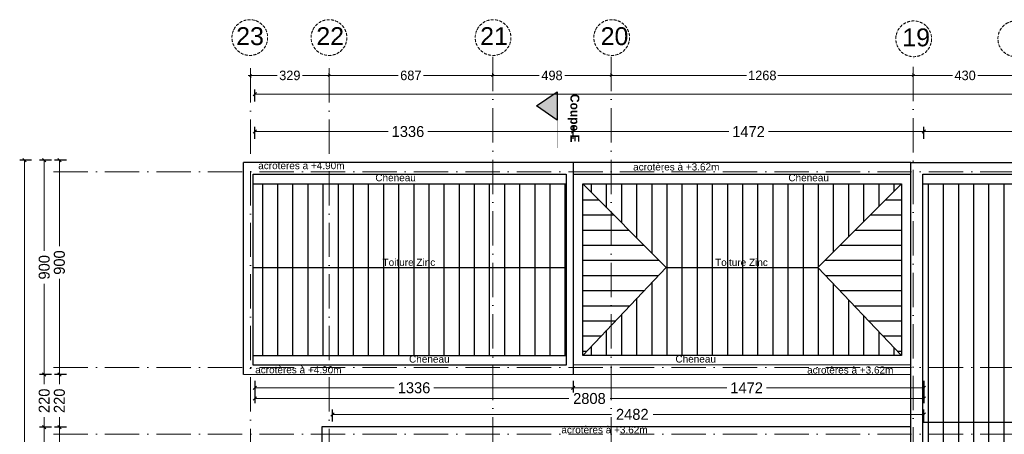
# Model space of a CAD drawing. Header units: centimetres. Extents: x 100159 to 225226, y -81380 to -23241.
# Tile 6 of 139: x 195640 to 199772, y -73310 to -71571. Entities that reach past the tile are written whole.
import ezdxf

# ---------------------------------------------------------------- set-up
doc = ezdxf.new("R2010")
doc.units = ezdxf.units.CM
doc.linetypes.add('ACAD_ISO04W100', pattern=[30, 24, -3, 0, -3])
doc.linetypes.add('ACAD_ISO10W100', pattern=[18, 12, -3, 0, -3])
doc.layers.get('0').update_dxf_attribs({"lineweight": 5})
for name, color, linetype in [('32', 5, 'Continuous'), ('45', 8, 'Continuous'), ('DDL-TRAIT  COUPE', 1, 'ACAD_ISO04W100'), ('DDL-TRAIT FIN', 8, 'Continuous')]:
    doc.layers.add(name, color=color, linetype=linetype)
for name, color, linetype, lineweight in [('DDL-HAB-COTES', 161, 'Continuous', 9), ('DDL-TEXTE', 7, 'Continuous', 9), ('DDL-TRAIT AXES', 1, 'ACAD_ISO10W100', 5)]:
    doc.layers.add(name, color=color, linetype=linetype, lineweight=lineweight)
doc.layers.add('DDL-SHON', color=7, linetype='Continuous', true_color=0x00e000, plot=False)
doc.styles.add('Century Gothic', font='GOTHIC.TTF')
doc.styles.get("Standard").update_dxf_attribs({"font": 'arial.ttf'})
doc.dimstyles.new('C100 cm', dxfattribs={"dimscale": 100, "dimtxt": 0.2, "dimasz": 0.085, "dimexe": 0.1, "dimexo": 0.0625, "dimgap": 0.09, "dimtad": 0, "dimdec": 0, "dimzin": 0, "dimdsep": 46, "dimtxsty": 'Century Gothic', "dimblk": 'OBLIQUE', "dimcen": 0.09, "dimdle": 0.1, "dimclrd": 256, "dimclrt": 256, "dimadec": 0, "dimazin": 0, "dimtfac": 1, "dimtdec": 0, "dimtofl": 0, "dimtmove": 2, "dimatfit": 2, "dimfxl": 0.15, "dimfxlon": 1, "dimtolj": 1, "dimtzin": 0, "dimlwd": -1, "dimarcsym": 0})
doc.dimstyles.new('C200 cm', dxfattribs={"dimscale": 200, "dimtxt": 0.23, "dimasz": 0.07, "dimexe": 0.1, "dimexo": 0.0625, "dimgap": 0.09, "dimtad": 2, "dimdec": 0, "dimzin": 0, "dimdsep": 46, "dimtxsty": 'Century Gothic', "dimblk": 'OBLIQUE', "dimcen": 0.09, "dimclrd": 256, "dimclrt": 256, "dimadec": 0, "dimazin": 0, "dimtfac": 1, "dimtdec": 0, "dimtofl": 0, "dimtmove": 2, "dimatfit": 2, "dimfxl": 0.15, "dimfxlon": 1, "dimtolj": 1, "dimtzin": 0, "dimlwd": -1, "dimarcsym": 0})
pattern_1 = [(90, (3983.58, 0), (-63.5, 1e-14), [])]
pattern_2 = [(180, (3983.58, 0), (-1e-14, -63.5), [])]

# ---------------------------------------------------------------- blocks, each defined once
blk = doc.blocks.new('_Oblique')
at = {"color": 0, "linetype": 'ByBlock', "lineweight": -2}
blk.add_line((-0.5, -0.5), (0.5, 0.5), dxfattribs=at)
blk = doc.blocks.new('*D284')
at = {"layer": 'DDL-HAB-COTES', "color": 0, "lineweight": -2, "transparency": 16777216}
for p, q in [((313698.3, -181223.6), (313698.3, -181173.6)), ((315034, -181223.6), (315034, -181173.6))]:
    blk.add_line(p, q, dxfattribs=at)
at = {"layer": 'DDL-HAB-COTES', "transparency": 16777216}
for p, q in [((313698.3, -181193.6), (314257.5, -181193.6)), ((315034, -181193.6), (314423.6, -181193.6))]:
    blk.add_line(p, q, dxfattribs=at)
at = {"layer": 'Defpoints', "color": 0, "transparency": 16777216}
for p in [(315034, -181193.6), (313698.3, -181313.1), (315034, -181343.1)]:
    blk.add_point(p, dxfattribs=at)
at = {"layer": 'DDL-HAB-COTES', "transparency": 16777216, "xscale": 14, "yscale": 14, "zscale": 14, "rotation": 180}
blk.add_blockref('_Oblique', (313698.3, -181193.6), dxfattribs=at)
at = {"layer": 'DDL-HAB-COTES', "transparency": 16777216, "xscale": 14, "yscale": 14, "zscale": 14}
blk.add_blockref('_Oblique', (315034, -181193.6), dxfattribs=at)
at = {"layer": 'DDL-HAB-COTES', "lineweight": -3, "transparency": 16777216, "insert": (314340.6, -181193.6), "char_height": 46, "attachment_point": 5, "style": 'Century Gothic'}
blk.add_mtext('\\A1;1336', dxfattribs=at)
blk = doc.blocks.new('*D285')
at = {"layer": 'DDL-HAB-COTES', "color": 0, "lineweight": -2, "transparency": 16777216}
for p, q in [((315034, -181223.6), (315034, -181173.6)), ((316506.1, -181223.6), (316506.1, -181173.6))]:
    blk.add_line(p, q, dxfattribs=at)
at = {"layer": 'DDL-HAB-COTES', "transparency": 16777216}
for p, q in [((315034, -181193.6), (315686.8, -181193.6)), ((316506.1, -181193.6), (315853.3, -181193.6))]:
    blk.add_line(p, q, dxfattribs=at)
at = {"layer": 'Defpoints', "color": 0, "transparency": 16777216}
for p in [(316506.1, -181193.6), (316506.1, -181313.1), (315034, -181343.1)]:
    blk.add_point(p, dxfattribs=at)
at = {"layer": 'DDL-HAB-COTES', "transparency": 16777216, "xscale": 14, "yscale": 14, "zscale": 14, "rotation": 180}
blk.add_blockref('_Oblique', (315034, -181193.6), dxfattribs=at)
at = {"layer": 'DDL-HAB-COTES', "transparency": 16777216, "xscale": 14, "yscale": 14, "zscale": 14}
blk.add_blockref('_Oblique', (316506.1, -181193.6), dxfattribs=at)
at = {"layer": 'DDL-HAB-COTES', "lineweight": -3, "transparency": 16777216, "insert": (315770, -181193.6), "char_height": 46, "attachment_point": 5, "style": 'Century Gothic'}
blk.add_mtext('\\A1;1472', dxfattribs=at)
blk = doc.blocks.new('*D286')
at = {"layer": 'DDL-HAB-COTES', "color": 0, "lineweight": -2, "transparency": 16777216}
for p, q in [((316506.1, -181223.6), (316506.1, -181173.6)), ((321249.8, -181223.6), (321249.8, -181173.6))]:
    blk.add_line(p, q, dxfattribs=at)
at = {"layer": 'DDL-HAB-COTES', "transparency": 16777216}
for p, q in [((316506.1, -181193.6), (318790.6, -181193.6)), ((321249.8, -181193.6), (318965.2, -181193.6))]:
    blk.add_line(p, q, dxfattribs=at)
at = {"layer": 'Defpoints', "color": 0, "transparency": 16777216}
for p in [(321249.8, -181193.6), (316506.1, -181313.1), (321249.8, -181313.1)]:
    blk.add_point(p, dxfattribs=at)
at = {"layer": 'DDL-HAB-COTES', "transparency": 16777216, "xscale": 14, "yscale": 14, "zscale": 14, "rotation": 180}
blk.add_blockref('_Oblique', (316506.1, -181193.6), dxfattribs=at)
at = {"layer": 'DDL-HAB-COTES', "transparency": 16777216, "xscale": 14, "yscale": 14, "zscale": 14}
blk.add_blockref('_Oblique', (321249.8, -181193.6), dxfattribs=at)
at = {"layer": 'DDL-HAB-COTES', "lineweight": -3, "transparency": 16777216, "insert": (318877.9, -181193.6), "char_height": 46, "attachment_point": 5, "style": 'Century Gothic'}
blk.add_mtext('\\A1;4744', dxfattribs=at)
blk = doc.blocks.new('*D288')
at = {"layer": 'DDL-HAB-COTES', "color": 0, "lineweight": -2, "transparency": 16777216}
for p, q in [((313698.3, -181067.1), (313698.3, -181017.1)), ((324916.9, -181067.1), (324916.9, -181017.1))]:
    blk.add_line(p, q, dxfattribs=at)
at = {"layer": 'DDL-HAB-COTES', "transparency": 16777216}
for p, q in [((313698.3, -181037.1), (318773.3, -181037.1)), ((324916.9, -181037.1), (318973.6, -181037.1))]:
    blk.add_line(p, q, dxfattribs=at)
at = {"layer": 'Defpoints', "color": 0, "transparency": 16777216}
for p in [(324916.9, -181037.1), (313698.3, -181313.1), (324916.9, -181313.1)]:
    blk.add_point(p, dxfattribs=at)
at = {"layer": 'DDL-HAB-COTES', "transparency": 16777216, "xscale": 14, "yscale": 14, "zscale": 14, "rotation": 180}
blk.add_blockref('_Oblique', (313698.3, -181037.1), dxfattribs=at)
at = {"layer": 'DDL-HAB-COTES', "transparency": 16777216, "xscale": 14, "yscale": 14, "zscale": 14}
blk.add_blockref('_Oblique', (324916.9, -181037.1), dxfattribs=at)
at = {"layer": 'DDL-HAB-COTES', "lineweight": -3, "transparency": 16777216, "insert": (318873.4, -181037.1), "char_height": 46, "attachment_point": 5, "style": 'Century Gothic'}
blk.add_mtext('\\A1;11219', dxfattribs=at)
blk = doc.blocks.new('*D294')
at = {"layer": 'DDL-HAB-COTES', "color": 0, "lineweight": -2, "transparency": 16777216}
for p, q in [((312907.7, -181313.1), (312857.7, -181313.1)), ((312907.7, -182213), (312857.7, -182213))]:
    blk.add_line(p, q, dxfattribs=at)
at = {"layer": 'DDL-HAB-COTES', "transparency": 16777216}
for p, q in [((312877.7, -181313.1), (312877.7, -181674.3)), ((312877.7, -182213), (312877.7, -181811.6))]:
    blk.add_line(p, q, dxfattribs=at)
at = {"layer": 'Defpoints', "color": 0, "transparency": 16777216}
for p in [(313172.8, -181313.1), (312877.7, -182213), (313172.8, -182213)]:
    blk.add_point(p, dxfattribs=at)
at = {"layer": 'DDL-HAB-COTES', "transparency": 16777216, "xscale": 14, "yscale": 14, "zscale": 14}
for p, rotation in [((312877.7, -181313.1), 90), ((312877.7, -182213), 270)]:
    blk.add_blockref('_Oblique', p, dxfattribs=dict(at, rotation=rotation))
at = {"layer": 'DDL-HAB-COTES', "lineweight": -3, "transparency": 16777216, "insert": (312877.7, -181743), "char_height": 46, "attachment_point": 5, "rotation": 90, "style": 'Century Gothic'}
blk.add_mtext('\\A1;900', dxfattribs=at)
blk = doc.blocks.new('*D295')
at = {"layer": 'DDL-HAB-COTES', "color": 0, "lineweight": -2, "transparency": 16777216}
for p, q in [((312907.7, -182213), (312857.7, -182213)), ((312907.7, -182433.1), (312857.7, -182433.1))]:
    blk.add_line(p, q, dxfattribs=at)
at = {"layer": 'DDL-HAB-COTES', "transparency": 16777216}
for p, q in [((312877.7, -182213), (312877.7, -182253.8)), ((312877.7, -182433.1), (312877.7, -182392.3))]:
    blk.add_line(p, q, dxfattribs=at)
at = {"layer": 'Defpoints', "color": 0, "transparency": 16777216}
for p in [(313172.8, -182213), (312877.7, -182433.1), (313498.7, -182433.1)]:
    blk.add_point(p, dxfattribs=at)
at = {"layer": 'DDL-HAB-COTES', "transparency": 16777216, "xscale": 14, "yscale": 14, "zscale": 14}
for p, rotation in [((312877.7, -182213), 90), ((312877.7, -182433.1), 270)]:
    blk.add_blockref('_Oblique', p, dxfattribs=dict(at, rotation=rotation))
at = {"layer": 'DDL-HAB-COTES', "lineweight": -3, "transparency": 16777216, "insert": (312877.7, -182323.1), "char_height": 46, "attachment_point": 5, "rotation": 90, "style": 'Century Gothic'}
blk.add_mtext('\\A1;220', dxfattribs=at)
blk = doc.blocks.new('*D296')
at = {"layer": 'DDL-HAB-COTES', "color": 0, "lineweight": -2, "transparency": 16777216}
for p, q in [((312907.7, -182433.1), (312857.7, -182433.1)), ((312907.7, -184560.2), (312857.7, -184560.2))]:
    blk.add_line(p, q, dxfattribs=at)
at = {"layer": 'DDL-HAB-COTES', "transparency": 16777216}
for p, q in [((312877.7, -182433.1), (312877.7, -183409.5)), ((312877.7, -184560.2), (312877.7, -183583.8))]:
    blk.add_line(p, q, dxfattribs=at)
at = {"layer": 'Defpoints', "color": 0, "transparency": 16777216}
for p in [(313498.7, -182433.1), (312877.7, -184560.2), (314054.3, -184560.2)]:
    blk.add_point(p, dxfattribs=at)
at = {"layer": 'DDL-HAB-COTES', "transparency": 16777216, "xscale": 14, "yscale": 14, "zscale": 14}
for p, rotation in [((312877.7, -182433.1), 90), ((312877.7, -184560.2), 270)]:
    blk.add_blockref('_Oblique', p, dxfattribs=dict(at, rotation=rotation))
at = {"layer": 'DDL-HAB-COTES', "lineweight": -3, "transparency": 16777216, "insert": (312877.7, -183496.7), "char_height": 46, "attachment_point": 5, "rotation": 90, "style": 'Century Gothic'}
blk.add_mtext('\\A1;2127', dxfattribs=at)
blk = doc.blocks.new('*D299')
at = {"layer": 'DDL-HAB-COTES', "color": 0, "lineweight": -2, "transparency": 16777216}
for p, q in [((312761.1, -181313.1), (312711.1, -181313.1)), ((312761.1, -186853.4), (312711.1, -186853.4))]:
    blk.add_line(p, q, dxfattribs=at)
at = {"layer": 'DDL-HAB-COTES', "transparency": 16777216}
for p, q in [((312731.1, -181313.1), (312731.1, -183744.2)), ((312731.1, -186853.4), (312731.1, -183917.5))]:
    blk.add_line(p, q, dxfattribs=at)
at = {"layer": 'Defpoints', "color": 0, "transparency": 16777216}
for p in [(313831.4, -181313.1), (312731.1, -186853.4), (313831.4, -186853.4)]:
    blk.add_point(p, dxfattribs=at)
at = {"layer": 'DDL-HAB-COTES', "transparency": 16777216, "xscale": 14, "yscale": 14, "zscale": 14}
for p, rotation in [((312731.1, -181313.1), 90), ((312731.1, -186853.4), 270)]:
    blk.add_blockref('_Oblique', p, dxfattribs=dict(at, rotation=rotation))
at = {"layer": 'DDL-HAB-COTES', "lineweight": -3, "transparency": 16777216, "insert": (312731.1, -183830.8), "char_height": 46, "attachment_point": 5, "rotation": 90, "style": 'Century Gothic'}
blk.add_mtext('\\A1;5540', dxfattribs=at)
blk = doc.blocks.new('*D326')
at = {"layer": 'DDL-HAB-COTES', "color": 0, "lineweight": -2, "transparency": 16777216}
for p, q in [((314024.3, -182410.1), (314024.3, -182360.1)), ((316506.1, -182410.1), (316506.1, -182360.1))]:
    blk.add_line(p, q, dxfattribs=at)
at = {"layer": 'DDL-HAB-COTES', "transparency": 16777216}
for p, q in [((314024.3, -182380.1), (315195.2, -182380.1)), ((316506.1, -182380.1), (315369, -182380.1))]:
    blk.add_line(p, q, dxfattribs=at)
at = {"layer": 'Defpoints', "color": 0, "transparency": 16777216}
for p in [(316506.1, -182380.1), (314024.3, -182433.1), (316506.1, -182433.1)]:
    blk.add_point(p, dxfattribs=at)
at = {"layer": 'DDL-HAB-COTES', "transparency": 16777216, "xscale": 14, "yscale": 14, "zscale": 14, "rotation": 180}
blk.add_blockref('_Oblique', (314024.3, -182380.1), dxfattribs=at)
at = {"layer": 'DDL-HAB-COTES', "transparency": 16777216, "xscale": 14, "yscale": 14, "zscale": 14}
blk.add_blockref('_Oblique', (316506.1, -182380.1), dxfattribs=at)
at = {"layer": 'DDL-HAB-COTES', "lineweight": -3, "transparency": 16777216, "insert": (315282.1, -182380.1), "char_height": 46, "attachment_point": 5, "style": 'Century Gothic'}
blk.add_mtext('\\A1;2482', dxfattribs=at)
blk = doc.blocks.new('*D327')
at = {"layer": 'DDL-HAB-COTES', "color": 0, "lineweight": -2, "transparency": 16777216}
for p, q in [((315034, -182238.6), (315034, -182288.6)), ((316506.1, -182238.6), (316506.1, -182288.6))]:
    blk.add_line(p, q, dxfattribs=at)
at = {"layer": 'DDL-HAB-COTES', "transparency": 16777216}
for p, q in [((315034, -182268.6), (315678.6, -182268.6)), ((316506.1, -182268.6), (315845.1, -182268.6))]:
    blk.add_line(p, q, dxfattribs=at)
at = {"layer": 'Defpoints', "color": 0, "transparency": 16777216}
for p in [(315034, -182183.5), (316506.1, -182214.4), (315034, -182268.6)]:
    blk.add_point(p, dxfattribs=at)
at = {"layer": 'DDL-HAB-COTES', "transparency": 16777216, "xscale": 14, "yscale": 14, "zscale": 14, "rotation": 180}
blk.add_blockref('_Oblique', (315034, -182268.6), dxfattribs=at)
at = {"layer": 'DDL-HAB-COTES', "transparency": 16777216, "xscale": 14, "yscale": 14, "zscale": 14}
blk.add_blockref('_Oblique', (316506.1, -182268.6), dxfattribs=at)
at = {"layer": 'DDL-HAB-COTES', "lineweight": -3, "transparency": 16777216, "insert": (315761.8, -182268.6), "char_height": 46, "attachment_point": 5, "style": 'Century Gothic'}
blk.add_mtext('\\A1;1472', dxfattribs=at)
blk = doc.blocks.new('*D328')
at = {"layer": 'DDL-HAB-COTES', "color": 0, "lineweight": -2, "transparency": 16777216}
for p, q in [((313698.3, -182238.6), (313698.3, -182288.6)), ((315034, -182238.6), (315034, -182288.6))]:
    blk.add_line(p, q, dxfattribs=at)
at = {"layer": 'DDL-HAB-COTES', "transparency": 16777216}
for p, q in [((313698.3, -182268.6), (314283.1, -182268.6)), ((315034, -182268.6), (314449.2, -182268.6))]:
    blk.add_line(p, q, dxfattribs=at)
at = {"layer": 'Defpoints', "color": 0, "transparency": 16777216}
for p in [(315034, -182183.5), (313698.3, -182213), (313698.3, -182268.6)]:
    blk.add_point(p, dxfattribs=at)
at = {"layer": 'DDL-HAB-COTES', "transparency": 16777216, "xscale": 14, "yscale": 14, "zscale": 14, "rotation": 180}
blk.add_blockref('_Oblique', (313698.3, -182268.6), dxfattribs=at)
at = {"layer": 'DDL-HAB-COTES', "transparency": 16777216, "xscale": 14, "yscale": 14, "zscale": 14}
blk.add_blockref('_Oblique', (315034, -182268.6), dxfattribs=at)
at = {"layer": 'DDL-HAB-COTES', "lineweight": -3, "transparency": 16777216, "insert": (314366.1, -182268.6), "char_height": 46, "attachment_point": 5, "style": 'Century Gothic'}
blk.add_mtext('\\A1;1336', dxfattribs=at)
blk = doc.blocks.new('*D329')
at = {"layer": 'DDL-HAB-COTES', "color": 0, "lineweight": -2, "transparency": 16777216}
for p, q in [((313698.3, -182283.6), (313698.3, -182333.6)), ((316506.1, -182283.6), (316506.1, -182333.6))]:
    blk.add_line(p, q, dxfattribs=at)
at = {"layer": 'DDL-HAB-COTES', "transparency": 16777216}
for p, q in [((313698.3, -182313.6), (315015.2, -182313.6)), ((316506.1, -182313.6), (315189.1, -182313.6))]:
    blk.add_line(p, q, dxfattribs=at)
at = {"layer": 'Defpoints', "color": 0, "transparency": 16777216}
for p in [(313698.3, -182258.1), (316506.1, -182259.5), (316506.1, -182313.6)]:
    blk.add_point(p, dxfattribs=at)
at = {"layer": 'DDL-HAB-COTES', "transparency": 16777216, "xscale": 14, "yscale": 14, "zscale": 14, "rotation": 180}
blk.add_blockref('_Oblique', (313698.3, -182313.6), dxfattribs=at)
at = {"layer": 'DDL-HAB-COTES', "transparency": 16777216, "xscale": 14, "yscale": 14, "zscale": 14}
blk.add_blockref('_Oblique', (316506.1, -182313.6), dxfattribs=at)
at = {"layer": 'DDL-HAB-COTES', "lineweight": -3, "transparency": 16777216, "insert": (315102.2, -182313.6), "char_height": 46, "attachment_point": 5, "style": 'Century Gothic'}
blk.add_mtext('\\A1;2808', dxfattribs=at)
blk = doc.blocks.new('*D331')
at = {"layer": 'DDL-HAB-COTES', "color": 0, "lineweight": -2, "transparency": 16777216}
for p, q in [((312844.2, -182433.1), (312794.2, -182433.1)), ((312844.2, -184715.5), (312794.2, -184715.5))]:
    blk.add_line(p, q, dxfattribs=at)
at = {"layer": 'DDL-HAB-COTES', "transparency": 16777216}
for p, q in [((312814.2, -182433.1), (312814.2, -183419.4)), ((312814.2, -184715.5), (312814.2, -183593.1))]:
    blk.add_line(p, q, dxfattribs=at)
at = {"layer": 'Defpoints', "color": 0, "transparency": 16777216}
for p in [(312814.2, -182433.1), (314024.3, -182433.1), (314024.3, -184715.5)]:
    blk.add_point(p, dxfattribs=at)
at = {"layer": 'DDL-HAB-COTES', "transparency": 16777216, "xscale": 14, "yscale": 14, "zscale": 14}
for p, rotation in [((312814.2, -182433.1), 90), ((312814.2, -184715.5), 270)]:
    blk.add_blockref('_Oblique', p, dxfattribs=dict(at, rotation=rotation))
at = {"layer": 'DDL-HAB-COTES', "lineweight": -3, "transparency": 16777216, "insert": (312814.2, -183506.2), "char_height": 46, "attachment_point": 5, "rotation": 90, "style": 'Century Gothic'}
blk.add_mtext('\\A1;2282', dxfattribs=at)
blk = doc.blocks.new('*D333')
at = {"layer": 'DDL-HAB-COTES', "color": 0, "lineweight": -2, "transparency": 16777216}
for p, q in [((312844.2, -182213), (312794.2, -182213)), ((312844.2, -182433.1), (312794.2, -182433.1))]:
    blk.add_line(p, q, dxfattribs=at)
at = {"layer": 'DDL-HAB-COTES', "transparency": 16777216}
for p, q in [((312814.2, -182213), (312814.2, -182253.8)), ((312814.2, -182433.1), (312814.2, -182392.3))]:
    blk.add_line(p, q, dxfattribs=at)
at = {"layer": 'Defpoints', "color": 0, "transparency": 16777216}
for p in [(312814.2, -182213), (313698.3, -182213), (314024.3, -182433.1)]:
    blk.add_point(p, dxfattribs=at)
at = {"layer": 'DDL-HAB-COTES', "transparency": 16777216, "xscale": 14, "yscale": 14, "zscale": 14}
for p, rotation in [((312814.2, -182213), 90), ((312814.2, -182433.1), 270)]:
    blk.add_blockref('_Oblique', p, dxfattribs=dict(at, rotation=rotation))
at = {"layer": 'DDL-HAB-COTES', "lineweight": -3, "transparency": 16777216, "insert": (312814.2, -182323.1), "char_height": 46, "attachment_point": 5, "rotation": 90, "style": 'Century Gothic'}
blk.add_mtext('\\A1;220', dxfattribs=at)
blk = doc.blocks.new('*D334')
at = {"layer": 'DDL-HAB-COTES', "color": 0, "lineweight": -2, "transparency": 16777216}
for p, q in [((312844.2, -181313.1), (312794.2, -181313.1)), ((312844.2, -182213), (312794.2, -182213))]:
    blk.add_line(p, q, dxfattribs=at)
at = {"layer": 'DDL-HAB-COTES', "transparency": 16777216}
for p, q in [((312814.2, -181313.1), (312814.2, -181694.4)), ((312814.2, -182213), (312814.2, -181831.7))]:
    blk.add_line(p, q, dxfattribs=at)
at = {"layer": 'Defpoints', "color": 0, "transparency": 16777216}
for p in [(312814.2, -181313.1), (313698.3, -181313.1), (313698.3, -182213)]:
    blk.add_point(p, dxfattribs=at)
at = {"layer": 'DDL-HAB-COTES', "transparency": 16777216, "xscale": 14, "yscale": 14, "zscale": 14}
for p, rotation in [((312814.2, -181313.1), 90), ((312814.2, -182213), 270)]:
    blk.add_blockref('_Oblique', p, dxfattribs=dict(at, rotation=rotation))
at = {"layer": 'DDL-HAB-COTES', "lineweight": -3, "transparency": 16777216, "insert": (312814.2, -181763), "char_height": 46, "attachment_point": 5, "rotation": 90, "style": 'Century Gothic'}
blk.add_mtext('\\A1;900', dxfattribs=at)
blk = doc.blocks.new('*D772')
at = {"layer": 'DDL-HAB-COTES', "linetype": 'Continuous', "transparency": 16777216}
for p, q in [((198112.6, -71804.8), (198690.5, -71804.8)), ((199400.1, -71804.8), (198822.1, -71804.8))]:
    blk.add_line(p, q, dxfattribs=at)
at = {"layer": 'DDL-HAB-COTES', "color": 0, "linetype": 'Continuous', "lineweight": -2, "transparency": 16777216}
for p, q in [((198122.6, -71804.8), (198122.6, -71794.8)), ((199390.1, -71804.8), (199390.1, -71794.8))]:
    blk.add_line(p, q, dxfattribs=at)
at = {"layer": 'Defpoints', "color": 0, "linetype": 'Continuous', "transparency": 16777216}
for p in [(198122.6, -71804.8), (198122.6, -71804.8), (199390.1, -72209.4)]:
    blk.add_point(p, dxfattribs=at)
at = {"layer": 'DDL-HAB-COTES', "linetype": 'Continuous', "transparency": 16777216, "xscale": 8.5, "yscale": 8.5, "zscale": 8.5, "rotation": 180}
blk.add_blockref('_Oblique', (198122.6, -71804.8), dxfattribs=at)
at = {"layer": 'DDL-HAB-COTES', "linetype": 'Continuous', "transparency": 16777216, "xscale": 8.5, "yscale": 8.5, "zscale": 8.5}
blk.add_blockref('_Oblique', (199390.1, -71804.8), dxfattribs=at)
at = {"layer": 'DDL-HAB-COTES', "linetype": 'Continuous', "transparency": 16777216, "insert": (198756.3, -71804.8), "char_height": 40, "attachment_point": 5, "style": 'Century Gothic'}
blk.add_mtext('\\A1;1268', dxfattribs=at)
blk = doc.blocks.new('*D773')
at = {"layer": 'DDL-HAB-COTES', "linetype": 'Continuous', "transparency": 16777216}
for p, q in [((197614.7, -71804.8), (197820, -71804.8)), ((198132.6, -71804.8), (197927.3, -71804.8))]:
    blk.add_line(p, q, dxfattribs=at)
at = {"layer": 'DDL-HAB-COTES', "color": 0, "linetype": 'Continuous', "lineweight": -2, "transparency": 16777216}
for p, q in [((197624.7, -71804.8), (197624.7, -71794.8)), ((198122.6, -71804.8), (198122.6, -71794.8))]:
    blk.add_line(p, q, dxfattribs=at)
at = {"layer": 'Defpoints', "color": 0, "linetype": 'Continuous', "transparency": 16777216}
for p in [(197624.7, -71804.8), (197624.7, -71804.8), (198122.6, -71804.8)]:
    blk.add_point(p, dxfattribs=at)
at = {"layer": 'DDL-HAB-COTES', "linetype": 'Continuous', "transparency": 16777216, "xscale": 8.5, "yscale": 8.5, "zscale": 8.5, "rotation": 180}
blk.add_blockref('_Oblique', (197624.7, -71804.8), dxfattribs=at)
at = {"layer": 'DDL-HAB-COTES', "linetype": 'Continuous', "transparency": 16777216, "xscale": 8.5, "yscale": 8.5, "zscale": 8.5}
blk.add_blockref('_Oblique', (198122.6, -71804.8), dxfattribs=at)
at = {"layer": 'DDL-HAB-COTES', "linetype": 'Continuous', "transparency": 16777216, "insert": (197873.7, -71804.8), "char_height": 40, "attachment_point": 5, "style": 'Century Gothic'}
blk.add_mtext('\\A1;498', dxfattribs=at)
blk = doc.blocks.new('*D774')
at = {"layer": 'DDL-HAB-COTES', "linetype": 'Continuous', "transparency": 16777216}
for p, q in [((196928, -71804.8), (197228.7, -71804.8)), ((197634.7, -71804.8), (197334, -71804.8))]:
    blk.add_line(p, q, dxfattribs=at)
at = {"layer": 'DDL-HAB-COTES', "color": 0, "linetype": 'Continuous', "lineweight": -2, "transparency": 16777216}
for p, q in [((196938, -71804.8), (196938, -71794.8)), ((197624.7, -71804.8), (197624.7, -71794.8))]:
    blk.add_line(p, q, dxfattribs=at)
at = {"layer": 'Defpoints', "color": 0, "linetype": 'Continuous', "transparency": 16777216}
for p in [(196938, -71804.8), (196938, -71804.8), (197624.7, -71804.8)]:
    blk.add_point(p, dxfattribs=at)
at = {"layer": 'DDL-HAB-COTES', "linetype": 'Continuous', "transparency": 16777216, "xscale": 8.5, "yscale": 8.5, "zscale": 8.5, "rotation": 180}
blk.add_blockref('_Oblique', (196938, -71804.8), dxfattribs=at)
at = {"layer": 'DDL-HAB-COTES', "linetype": 'Continuous', "transparency": 16777216, "xscale": 8.5, "yscale": 8.5, "zscale": 8.5}
blk.add_blockref('_Oblique', (197624.7, -71804.8), dxfattribs=at)
at = {"layer": 'DDL-HAB-COTES', "linetype": 'Continuous', "transparency": 16777216, "insert": (197281.3, -71804.8), "char_height": 40, "attachment_point": 5, "style": 'Century Gothic'}
blk.add_mtext('\\A1;687', dxfattribs=at)
blk = doc.blocks.new('*D775')
at = {"layer": 'DDL-HAB-COTES', "linetype": 'Continuous', "transparency": 16777216}
for p, q in [((196598.9, -71804.8), (196720.9, -71804.8)), ((196948, -71804.8), (196826, -71804.8))]:
    blk.add_line(p, q, dxfattribs=at)
at = {"layer": 'DDL-HAB-COTES', "color": 0, "linetype": 'Continuous', "lineweight": -2, "transparency": 16777216}
for p, q in [((196608.9, -71804.8), (196608.9, -71814.8)), ((196938, -71804.8), (196938, -71794.8))]:
    blk.add_line(p, q, dxfattribs=at)
at = {"layer": 'Defpoints', "color": 0, "linetype": 'Continuous', "transparency": 16777216}
for p in [(196608.9, -71804.8), (196608.9, -71804.8), (196938, -71804.8)]:
    blk.add_point(p, dxfattribs=at)
at = {"layer": 'DDL-HAB-COTES', "linetype": 'Continuous', "transparency": 16777216, "xscale": 8.5, "yscale": 8.5, "zscale": 8.5, "rotation": 180}
blk.add_blockref('_Oblique', (196608.9, -71804.8), dxfattribs=at)
at = {"layer": 'DDL-HAB-COTES', "linetype": 'Continuous', "transparency": 16777216, "xscale": 8.5, "yscale": 8.5, "zscale": 8.5}
blk.add_blockref('_Oblique', (196938, -71804.8), dxfattribs=at)
at = {"layer": 'DDL-HAB-COTES', "linetype": 'Continuous', "transparency": 16777216, "insert": (196773.4, -71804.8), "char_height": 40, "attachment_point": 5, "style": 'Century Gothic'}
blk.add_mtext('\\A1;329', dxfattribs=at)
blk = doc.blocks.new('*D791')
at = {"layer": 'DDL-HAB-COTES', "transparency": 16777216}
for p, q in [((199380.1, -71804.8), (199553.9, -71804.8)), ((199830.1, -71804.8), (199661.2, -71804.8))]:
    blk.add_line(p, q, dxfattribs=at)
at = {"layer": 'DDL-HAB-COTES', "color": 0, "lineweight": -2, "transparency": 16777216}
for p, q in [((199390.1, -71804.8), (199390.1, -71794.8)), ((199820.1, -71804.8), (199820.1, -71794.8))]:
    blk.add_line(p, q, dxfattribs=at)
at = {"layer": 'Defpoints', "color": 0, "transparency": 16777216}
for p in [(199390.1, -71804.8), (199820.1, -71948.7), (199390.1, -72209.4)]:
    blk.add_point(p, dxfattribs=at)
at = {"layer": 'DDL-HAB-COTES', "transparency": 16777216, "xscale": 8.5, "yscale": 8.5, "zscale": 8.5, "rotation": 180}
blk.add_blockref('_Oblique', (199390.1, -71804.8), dxfattribs=at)
at = {"layer": 'DDL-HAB-COTES', "transparency": 16777216, "xscale": 8.5, "yscale": 8.5, "zscale": 8.5}
blk.add_blockref('_Oblique', (199820.1, -71804.8), dxfattribs=at)
at = {"layer": 'DDL-HAB-COTES', "lineweight": -3, "transparency": 16777216, "insert": (199607.5, -71804.8), "char_height": 40, "attachment_point": 5, "style": 'Century Gothic'}
blk.add_mtext('\\A1;430', dxfattribs=at)
blk = doc.blocks.new('plan masse cotation')
at = {"layer": 'DDL-HAB-COTES', "lineweight": -3}
for base, p1, p2, picture, middle in [((324916.9, -181037.1), (313698.3, -181313.1), (324916.9, -181313.1), '*D288', (318873.4, -181037.1)), ((315034, -181193.6), (313698.3, -181313.1), (315034, -181343.1), '*D284', (314340.6, -181193.6)), ((316506.1, -181193.6), (315034, -181343.1), (316506.1, -181313.1), '*D285', (315770, -181193.6)), ((321249.8, -181193.6), (316506.1, -181313.1), (321249.8, -181313.1), '*D286', (318877.9, -181193.6)), ((313698.3, -182268.6), (315034, -182183.5), (313698.3, -182213), '*D328', (314366.1, -182268.6)), ((315034, -182268.6), (316506.1, -182214.4), (315034, -182183.5), '*D327', (315761.8, -182268.6)), ((316506.1, -182313.6), (313698.3, -182258.1), (316506.1, -182259.5), '*D329', (315102.2, -182313.6)), ((316506.1, -182380.1), (314024.3, -182433.1), (316506.1, -182433.1), '*D326', (315282.1, -182380.1))]:
    dim = blk.add_linear_dim(base=base, p1=p1, p2=p2, dimstyle='C200 cm', dxfattribs=at)
    dim.commit()
    dim.dimension.update_dxf_attribs({"geometry": picture, "text_midpoint": middle, "dimtype": 128})
for base, p1, p2, picture, middle in [((312731.1, -186853.4), (313831.4, -181313.1), (313831.4, -186853.4), '*D299', (312731.1, -183830.8)), ((312814.2, -181313.1), (313698.3, -182213), (313698.3, -181313.1), '*D334', (312814.2, -181763)), ((312877.7, -182213), (313172.8, -181313.1), (313172.8, -182213), '*D294', (312877.7, -181743)), ((312814.2, -182213), (314024.3, -182433.1), (313698.3, -182213), '*D333', (312814.2, -182323.1)), ((312877.7, -182433.1), (313172.8, -182213), (313498.7, -182433.1), '*D295', (312877.7, -182323.1)), ((312814.2, -182433.1), (314024.3, -184715.5), (314024.3, -182433.1), '*D331', (312814.2, -183506.2)), ((312877.7, -184560.2), (313498.7, -182433.1), (314054.3, -184560.2), '*D296', (312877.7, -183496.7))]:
    dim = blk.add_linear_dim(base=base, p1=p1, p2=p2, angle=90, dimstyle='C200 cm', dxfattribs=at)
    dim.commit()
    dim.dimension.update_dxf_attribs({"geometry": picture, "text_midpoint": middle, "dimtype": 128})

msp = doc.modelspace()

# ---------------------------------------------------------------- hatches: boundary and pattern name
at = {"layer": 'DDL-TRAIT  COUPE', "ltscale": 30}
h = msp.add_hatch(color=256, dxfattribs=at)
h.dxf.hatch_style = 1
h.paths.add_polyline_path([(197895.8, -71874.1), (197895.8, -71991.8), (197808.1, -71932.9)])
at = {"layer": 'DDL-TRAIT FIN'}
h = msp.add_hatch(dxfattribs=at)
h.set_pattern_fill('ANSI31', color=256, scale=20, angle=45)
h.paths.add_polyline_path([(197932.6, -72610.1), (196618.9, -72610.1), (196618.9, -72259.4), (197932.6, -72259.4)])
h = msp.add_hatch(dxfattribs=at)
h.set_pattern_fill('ANSI31', color=256, scale=20, angle=45)
h.set_pattern_definition(pattern_1)
h.paths.add_polyline_path([(199340.1, -72259.4), (198002.6, -72259.4), (198353.3, -72610.1), (198989.4, -72610.1)])
h = msp.add_hatch(dxfattribs=at)
h.set_pattern_fill('ANSI31', color=256, scale=20, angle=135)
h.set_pattern_definition(pattern_2)
h.paths.add_polyline_path([(198002.6, -72259.4), (198002.6, -72979.5), (198353.3, -72610.1)])
h = msp.add_hatch(dxfattribs=at)
h.set_pattern_fill('ANSI31', color=256, scale=20, angle=135)
h.set_pattern_definition(pattern_2)
h.paths.add_polyline_path([(199340.1, -72259.4), (198989.4, -72610.1), (199340.1, -72979.5)])
h = msp.add_hatch(dxfattribs=at)
h.set_pattern_fill('ANSI31', color=256, scale=20, angle=45)
h.paths.add_polyline_path([(199410.1, -73259.9), (204148.4, -73259.9), (204148.4, -72259.4), (199410.1, -72259.4)])
h = msp.add_hatch(dxfattribs=at)
h.set_pattern_fill('ANSI31', color=256, scale=20, angle=45)
h.paths.add_polyline_path([(197932.6, -72980.3), (196618.9, -72980.3), (196618.9, -72610.1), (197932.6, -72610.1)])
h = msp.add_hatch(dxfattribs=at)
h.set_pattern_fill('ANSI31', color=256, scale=20, angle=45)
h.set_pattern_definition(pattern_1)
h.paths.add_polyline_path([(198989.4, -72610.1), (198353.3, -72610.1), (198002.6, -72979.5), (199340.1, -72979.5)])
h = msp.add_hatch(dxfattribs=at)
h.set_pattern_fill('ANSI31', color=256, scale=20, angle=45)
h.paths.add_polyline_path([(199567.4, -73455), (199567.4, -73355), (199667.4, -73355), (199667.4, -73455)], flags=16)
h.paths.add_polyline_path([(203074.6, -74079.5), (199410.3, -74079.5), (199410.1, -73259.9), (203074.4, -73259.9)])

# ---------------------------------------------------------------- linework, layer by layer
at = {"layer": '32'}
for p, q in [((199380.1, -72169.4), (204180.1, -72169.4)), ((199430.1, -72219.4), (204130.1, -72219.4)), ((199380.1, -73279.4), (199380.1, -73060.3))]:
    msp.add_line(p, q, dxfattribs=at)
for points in [[(199380.1, -74289.6), (199380.1, -72169.4)], [(199430.1, -74119.5), (199430.1, -72219.4)]]:
    msp.add_lwpolyline(points, dxfattribs=at)
at = {"layer": '45'}
for p, q in [((196578.9, -73059.8), (196578.9, -72169.4)), ((199430.1, -72259.4), (204130.1, -72259.4)), ((199380.1, -73060.3), (196578.9, -73059.8)), ((196907.6, -73279.4), (196908, -75390)), ((199380.1, -73279), (196907.9, -73279.4))]:
    msp.add_line(p, q, dxfattribs=at)
for points in [[(199380.1, -72169.4), (196578.9, -72169.4)], [(197962.6, -72169.4), (197962.6, -73060.1)], [(197932.6, -73020.3), (196618.9, -73020.3), (196618.9, -72219.4), (197932.6, -72219.4)], [(197932.6, -72219.4), (197932.6, -73020.3)], [(197962.6, -72219.4), (199380.1, -72219.4)], [(196618.9, -72259.4), (197932.6, -72259.4)], [(198002.6, -72259.4), (198353.3, -72610.1), (198002.6, -72979.5)], [(199340.1, -72259.4), (198989.4, -72610.1), (199340.1, -72979.5)], [(196618.9, -72610.1), (197932.6, -72610.1)], [(198353.3, -72610.1), (198989.4, -72610.1)], [(196618.9, -72980.3), (197932.6, -72980.3)], [(199380.1, -73019.5), (197962.6, -73020.3)], [(199430.1, -73259.9), (203073.4, -73259.9)]]:
    msp.add_lwpolyline(points, dxfattribs=at)
msp.add_lwpolyline([(198002.6, -72259.4), (199340.1, -72259.4), (199340.1, -72979.5), (198002.6, -72979.5)], close=True, dxfattribs=at)
at = {"layer": 'DDL-TRAIT  COUPE', "ltscale": 30}
msp.add_lwpolyline([(197895.8, -71874.1), (197895.8, -71991.8), (197808.1, -71932.9), (197895.8, -71874.1)], dxfattribs=at)
at = {"layer": 'DDL-TRAIT  COUPE', "ltscale": 30, "const_width": 1}
msp.add_lwpolyline([(197895.8, -71874.1), (197895.8, -72109.6)], dxfattribs=at)
at = {"layer": 'DDL-TRAIT AXES', "ltscale": 12}
for p, q in [((195781.5, -72209.4), (208105.6, -72209.4)), ((195781.5, -73029.5), (208105.6, -73029.5)), ((195781.5, -73309.4), (208105.6, -73309.4))]:
    msp.add_line(p, q, dxfattribs=at)
for points in [[(196608.9, -75591.9), (196608.9, -71720.9)], [(196938, -75591.9), (196938, -71720.9)], [(197624.7, -71726.1), (197624.7, -75591.9)], [(198122.6, -71726.1), (198122.6, -76000.1)], [(199390.1, -75801.8), (199390.1, -71726.1)]]:
    msp.add_lwpolyline(points, dxfattribs=at)
at = {"layer": 'DDL-TRAIT AXES'}
for centre in [(196605.4, -71645.9), (196937.7, -71645.9), (197626.4, -71645.9), (198124.2, -71645.9), (199391.6, -71651.1), (199820.1, -71651)]:
    msp.add_circle(centre, 75, dxfattribs=at)

# ---------------------------------------------------------------- block references
at = {"layer": 'DDL-SHON', "linetype": 'Continuous'}
msp.add_blockref('plan masse cotation', (-117071.4, 109153.2), dxfattribs=at)

# ---------------------------------------------------------------- texts
at = {"layer": 'DDL-TEXTE'}
for s, p in [('acrotères à +4.90m ', (196640.8, -72198)), ('acrotères à +3.62m ', (198214.1, -72203.4)), ('Chéneau ', (197132.2, -72248.8)), ('Chéneau ', (198865.7, -72248.8)), ('Chéneau ', (197273.7, -73009.7)), ('Chéneau ', (198391.7, -73009.3)), ('acrotères à +4.90m ', (196628.1, -73054.7)), ('acrotères à +3.62m ', (198944.3, -73055.5)), ('acrotères à +3.62m ', (197913, -73306.4))]:
    msp.add_text(s, height=30, dxfattribs=at).set_placement(p)
at = {"layer": 'DDL-TEXTE', "char_height": 30, "attachment_point": 7}
for insert in [(197151, -72604.4), (198546.6, -72604.4)]:
    msp.add_mtext_dynamic_manual_height_columns(' Toiture Zinc', width=501.341, gutter_width=1, heights=[0], dxfattribs=dict(at, insert=insert))
at = {"layer": 'DDL-TRAIT  COUPE', "ltscale": 30, "insert": (197964.1, -71695.2), "char_height": 37.5, "attachment_point": 4, "rotation": 269.9893}
msp.add_mtext_dynamic_manual_height_columns('\\pxqc;{\\fCentury Gothic|b1|i0|c0|p34;Coupe E}', width=578.114, gutter_width=0.974, heights=[198.3], dxfattribs=at)
at = {"layer": 'DDL-TRAIT AXES', "char_height": 75, "attachment_point": 1}
for s, width, insert in [('{\\fSwis721 Lt BT|b0|i0|c0|p34;23}', 107.612, (196548.1, -71602.4)), ('{\\fSwis721 Lt BT|b0|i0|c0|p34;22}', 107.612, (196884.5, -71602.4)), ('{\\fSwis721 Lt BT|b0|i0|c0|p34;21}', 104.201, (197572.1, -71602.4)), ('{\\fSwis721 Lt BT|b0|i0|c0|p34;20}', 107.612, (198077.8, -71602.4)), ('{\\fSwis721 Lt BT|b0|i0|c0|p34;19}', 107.612, (199343.7, -71607.6))]:
    msp.add_mtext_dynamic_manual_height_columns(s, width=width, gutter_width=12.5, heights=[0], dxfattribs=dict(at, insert=insert))

# ---------------------------------------------------------------- dimensions: what is measured, and where the dimension line sits
at = {"layer": 'DDL-HAB-COTES', "linetype": 'Continuous'}
for base, p1, p2, picture, middle in [((196608.9, -71804.8), (196938, -71804.8), (196608.9, -71804.8), '*D775', (196773.4, -71804.8)), ((196938, -71804.8), (197624.7, -71804.8), (196938, -71804.8), '*D774', (197281.3, -71804.8)), ((197624.7, -71804.8), (198122.6, -71804.8), (197624.7, -71804.8), '*D773', (197873.7, -71804.8)), ((198122.5715, -71804.7676), (199390.0717, -72209.4164), (198122.5715, -71804.7676), '*D772', (198756.3216, -71804.7676))]:
    dim = msp.add_linear_dim(base=base, p1=p1, p2=p2, dimstyle='C100 cm', override={"dimtxt": 0.4, "dimfxl": 0}, dxfattribs=at)
    dim.commit()
    dim.dimension.update_dxf_attribs({"geometry": picture, "text_midpoint": middle})
at = {"layer": 'DDL-HAB-COTES', "lineweight": -3}
dim = msp.add_linear_dim(base=(199390.1, -71804.8), p1=(199820.1, -71948.7), p2=(199390.1, -72209.4), dimstyle='C100 cm', override={"dimtxt": 0.4, "dimfxl": 0}, dxfattribs=at)
dim.commit()
dim.dimension.update_dxf_attribs({"geometry": '*D791', "text_midpoint": (199607.5, -71804.8), "dimtype": 160})

doc.saveas('drawing.dxf')
